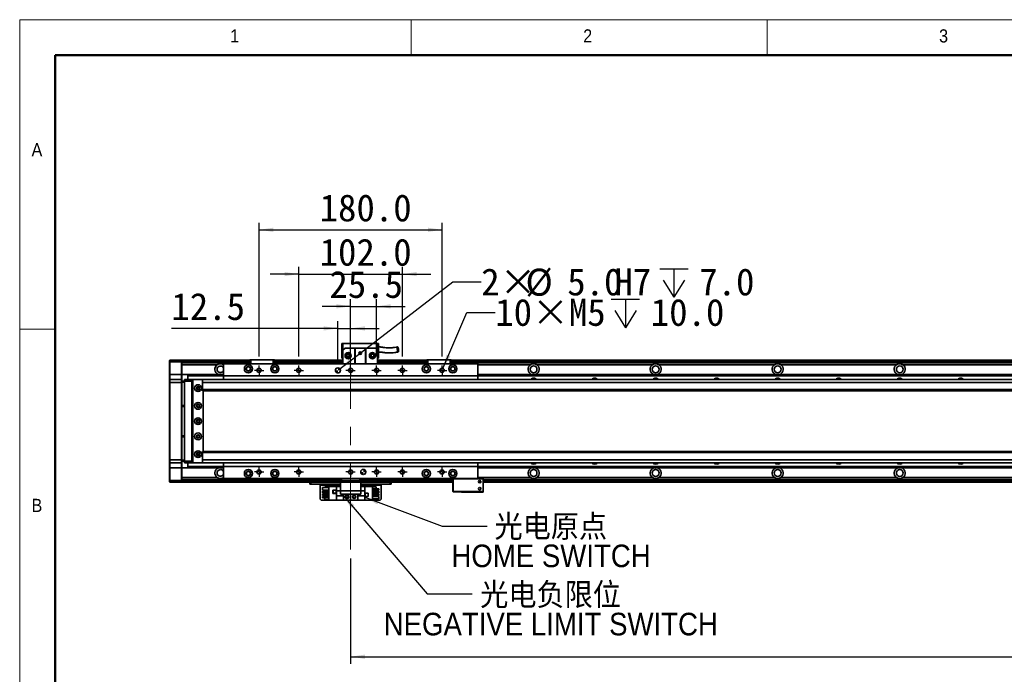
# Model space of a CAD drawing. Header units: millimetres. Extents: x 35 to 2905, y 35 to 2044.
# Tile 3 of 9: x 35 to 1003, y 1400 to 2044. Entities that reach past the tile are written whole.
import ezdxf

# ---------------------------------------------------------------- set-up
doc = ezdxf.new("R2010")
doc.units = ezdxf.units.MM
doc.header["$LTSCALE"] = 7
doc.linetypes.add('CENTERX2', pattern=[20.32, 12.7, -2.54, 2.54, -2.54])
doc.layers.add('黑色实线', color=7, linetype='Continuous')
doc.styles.add('SLDTEXTSTYLE0', font='Gothic.ttf', dxfattribs={"width": 0.913, "bigfont": 'bigfont'})
doc.styles.add('SLDTEXTSTYLE1', font='Gothic.ttf', dxfattribs={"width": 0.913})
doc.styles.add('SLDTEXTSTYLE8', font='txt')
doc.dimstyles.new('SLDDIMSTYLE0', dxfattribs={"dimtxt": 26.6, "dimasz": 14, "dimexe": 0, "dimexo": 0.0625, "dimgap": 6.65, "dimtad": 2, "dimdec": 1, "dimrnd": 1e-09, "dimzin": 4, "dimdsep": 46, "dimtxsty": 'SLDTEXTSTYLE8', "dimsah": 1, "dimcen": 0.09, "dimadec": 0, "dimazin": 1, "dimtfac": 1, "dimtdec": 1, "dimtmove": 0, "dimatfit": 0, "dimfxl": 0, "dimfrac": 2, "dimtolj": 1, "dimtzin": 12, "dimarcsym": 0})
doc.dimstyles.new('SLDDIMSTYLE1', dxfattribs={"dimtxt": 26.6, "dimasz": 14, "dimexe": 0, "dimexo": 0.0625, "dimgap": 6.65, "dimtad": 2, "dimdec": 1, "dimrnd": 1e-09, "dimzin": 12, "dimdsep": 46, "dimtxsty": 'SLDTEXTSTYLE8', "dimsah": 1, "dimcen": 0.09, "dimadec": 0, "dimazin": 3, "dimtfac": 1, "dimtdec": 1, "dimtmove": 0, "dimatfit": 0, "dimfxl": 0, "dimfrac": 2, "dimtolj": 1, "dimtzin": 12, "dimarcsym": 0})
doc.dimstyles.new('SLDDIMSTYLE2', dxfattribs={"dimtxt": 0.18, "dimasz": 14, "dimexe": 0, "dimexo": 0.0625, "dimgap": 0, "dimtad": 0, "dimtih": 1, "dimtoh": 1, "dimdec": 0, "dimrnd": 1e-09, "dimzin": 0, "dimdsep": 46, "dimtxsty": 'Standard', "dimsah": 1, "dimcen": 0.09, "dimadec": 0, "dimazin": 0, "dimtfac": 14, "dimtdec": 0, "dimtofl": 0, "dimtmove": 0, "dimatfit": 3, "dimfxl": 0, "dimfrac": 2, "dimtolj": 1, "dimtzin": 0, "dimarcsym": 0})
doc.dimstyles.new('SLDDIMSTYLE3', dxfattribs={"dimtxt": 26.6, "dimasz": 14, "dimexe": 0, "dimexo": 0.0625, "dimgap": 6.65, "dimtad": 2, "dimdec": 1, "dimrnd": 1e-09, "dimzin": 4, "dimdsep": 46, "dimtxsty": 'SLDTEXTSTYLE8', "dimsah": 1, "dimcen": 0.09, "dimadec": 0, "dimazin": 1, "dimtfac": 1, "dimtdec": 1, "dimtofl": 0, "dimtmove": 0, "dimatfit": 3, "dimfxl": 0, "dimfrac": 2, "dimtolj": 1, "dimtzin": 12, "dimarcsym": 0})
doc.dimstyles.new('SLDDIMSTYLE4', dxfattribs={"dimtxt": 26.6, "dimasz": 14, "dimexe": 0, "dimexo": 0.0625, "dimgap": 6.65, "dimtad": 0, "dimtih": 1, "dimtoh": 1, "dimdec": 1, "dimrnd": 1e-09, "dimzin": 4, "dimdsep": 46, "dimtxsty": 'SLDTEXTSTYLE8', "dimsah": 1, "dimcen": 0, "dimadec": 0, "dimazin": 1, "dimtfac": 1, "dimtdec": 1, "dimtofl": 0, "dimtmove": 0, "dimatfit": 3, "dimfxl": 0, "dimfrac": 2, "dimtolj": 1, "dimtzin": 12, "dimarcsym": 0})
doc.dimstyles.new('SLDDIMSTYLE5', dxfattribs={"dimtxt": 26.6, "dimasz": 14, "dimexe": 0, "dimexo": 0.0625, "dimgap": 6.65, "dimtad": 0, "dimtih": 1, "dimtoh": 1, "dimdec": 1, "dimrnd": 1e-09, "dimzin": 12, "dimdsep": 46, "dimtxsty": 'SLDTEXTSTYLE8', "dimsah": 1, "dimcen": 0, "dimadec": 0, "dimazin": 3, "dimtfac": 1, "dimtdec": 1, "dimtofl": 0, "dimtmove": 0, "dimatfit": 3, "dimfxl": 0, "dimfrac": 2, "dimtolj": 1, "dimtzin": 12, "dimarcsym": 0})

# ---------------------------------------------------------------- blocks, each defined once
blk = doc.blocks.new('_D_14')
at = {"layer": '黑色实线'}
for p, q in [((309.43, 1793.64), (281.43, 1793.64)), ((309.43, 1712.47), (309.43, 1800.64)), ((309.43, 1793.64), (411.43, 1793.64)), ((411.43, 1712.47), (411.43, 1800.64)), ((411.43, 1793.64), (439.43, 1793.64))]:
    blk.add_line(p, q, dxfattribs=at)
for points in [[(309.43, 1793.64), (295.43, 1795.74), (295.43, 1791.54)], [(411.43, 1793.64), (425.43, 1791.54), (425.43, 1795.74)]]:
    blk.add_solid(points, dxfattribs=at)
at = {"layer": '黑色实线', "insert": (329.98, 1828.54), "char_height": 26.6, "attachment_point": 1, "style": 'SLDTEXTSTYLE8'}
blk.add_mtext('102.0', dxfattribs=at)
blk = doc.blocks.new('_D_15')
at = {"layer": '黑色实线'}
for p, q in [((270.43, 1712.47), (270.43, 1844.24)), ((450.43, 1712.47), (450.43, 1844.24)), ((270.43, 1837.24), (450.43, 1837.24))]:
    blk.add_line(p, q, dxfattribs=at)
for points in [[(270.43, 1837.24), (284.43, 1835.14), (284.43, 1839.34)], [(450.43, 1837.24), (436.43, 1839.34), (436.43, 1835.14)]]:
    blk.add_solid(points, dxfattribs=at)
at = {"layer": '黑色实线', "insert": (329.98, 1872.14), "char_height": 26.6, "attachment_point": 1, "style": 'SLDTEXTSTYLE8'}
blk.add_mtext('180.0', dxfattribs=at)
blk = doc.blocks.new('_D_16')
at = {"layer": '黑色实线'}
for p, q in [((360.43, 1712.47), (360.43, 1768.92)), ((385.93, 1712.47), (385.93, 1768.92)), ((360.43, 1761.92), (332.43, 1761.92)), ((360.43, 1761.92), (385.93, 1761.92)), ((385.93, 1761.92), (413.93, 1761.92))]:
    blk.add_line(p, q, dxfattribs=at)
for points in [[(360.43, 1761.92), (346.43, 1764.02), (346.43, 1759.82)], [(385.93, 1761.92), (399.93, 1759.82), (399.93, 1764.02)]]:
    blk.add_solid(points, dxfattribs=at)
at = {"layer": '黑色实线', "insert": (339.59, 1796.82), "char_height": 26.6, "attachment_point": 1, "style": 'SLDTEXTSTYLE8'}
blk.add_mtext('25.5', dxfattribs=at)
blk = doc.blocks.new('_D_17')
at = {"layer": '黑色实线'}
for p, q in [((347.93, 1707.83), (347.93, 1747.19)), ((360.43, 1712.47), (360.43, 1747.19)), ((347.93, 1740.19), (184.18, 1740.19)), ((347.93, 1740.19), (360.43, 1740.19)), ((360.43, 1740.19), (388.43, 1740.19))]:
    blk.add_line(p, q, dxfattribs=at)
for points in [[(347.93, 1740.19), (333.93, 1742.29), (333.93, 1738.09)], [(360.43, 1740.19), (374.43, 1738.09), (374.43, 1742.29)]]:
    blk.add_solid(points, dxfattribs=at)
at = {"layer": '黑色实线', "insert": (184.18, 1775.1), "char_height": 26.6, "attachment_point": 1, "style": 'SLDTEXTSTYLE8'}
blk.add_mtext('12.5', dxfattribs=at)
blk = doc.blocks.new('SW_SYMBOL_HOLE_DEPTH')
at = {"layer": '黑色实线', "color": 0}
for p, q in [((0, 6125), (5600, 6125)), ((2800, 6125), (2800, 525)), ((700, 3885), (2800, 525)), ((4900, 3885), (2800, 525))]:
    blk.add_line(p, q, dxfattribs=at)
blk = doc.blocks.new('_D_18')
at = {"layer": '黑色实线'}
for p, q in [((451.25, 1700.87), (474.7, 1755.92)), ((474.7, 1755.92), (502.7, 1755.92))]:
    blk.add_line(p, q, dxfattribs=at)
blk.add_solid([(451.25, 1700.87), (458.67, 1712.93), (454.81, 1714.58)], dxfattribs=at)
at = {"layer": '黑色实线', "xscale": 0.004985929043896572, "yscale": 0.004985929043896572, "zscale": 0.004985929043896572}
blk.add_blockref('SW_SYMBOL_HOLE_DEPTH', (616.67, 1738.31), dxfattribs=at)
at = {"layer": '黑色实线', "char_height": 26.6, "attachment_point": 1, "style": 'SLDTEXTSTYLE8'}
for s, insert in [('10×M5', (502.7, 1769.32)), ('10.0', (655.61, 1769.32))]:
    blk.add_mtext(s, dxfattribs=dict(at, insert=insert))
blk = doc.blocks.new('_D_19')
at = {"layer": '黑色实线'}
for p, q in [((349.91, 1700.47), (460.87, 1786)), ((460.87, 1786), (488.87, 1786))]:
    blk.add_line(p, q, dxfattribs=at)
blk.add_solid([(349.91, 1700.47), (362.28, 1707.35), (359.71, 1710.68)], dxfattribs=at)
at = {"layer": '黑色实线', "xscale": 0.004985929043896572, "yscale": 0.004985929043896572, "zscale": 0.004985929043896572}
blk.add_blockref('SW_SYMBOL_HOLE_DEPTH', (664.37, 1768.28), dxfattribs=at)
at = {"layer": '黑色实线', "char_height": 26.6, "attachment_point": 1, "style": 'SLDTEXTSTYLE8'}
for s, insert in [('2×', (488.87, 1799.29)), ('%%c', (532.39, 1799.03)), ('5.0', (573.49, 1799.29)), ('H7', (619.82, 1799.29)), ('7.0', (703.31, 1799.29))]:
    blk.add_mtext(s, dxfattribs=dict(at, insert=insert))
blk = doc.blocks.new('_D_20')
at = {"layer": '黑色实线'}
for p, q in [((360.43, 1513.63), (360.43, 1410.14)), ((1920.43, 1517.48), (1920.43, 1410.14)), ((360.43, 1417.14), (1920.43, 1417.14))]:
    blk.add_line(p, q, dxfattribs=at)
for points in [[(360.43, 1417.14), (374.43, 1415.04), (374.43, 1419.24)], [(1920.43, 1417.14), (1906.43, 1419.24), (1906.43, 1415.04)]]:
    blk.add_solid(points, dxfattribs=at)
at = {"layer": '黑色实线', "insert": (1073.75, 1452.04), "char_height": 26.6, "attachment_point": 1, "style": 'SLDTEXTSTYLE8'}
blk.add_mtext('1560.0', dxfattribs=at)
blk = doc.blocks.new('SW_NOTE_7')
at = {"layer": '黑色实线', "color": 0, "char_height": 22.225, "attachment_point": 2}
for s, insert, style in [('光电原点', (62.46, 11.25), 'SLDTEXTSTYLE0'), ('HOME SWITCH', (62.7, -17.98), 'SLDTEXTSTYLE1')]:
    blk.add_mtext(s, dxfattribs=dict(at, insert=insert, style=style))
blk = doc.blocks.new('SW_NOTE_8')
at = {"layer": '黑色实线', "color": 0, "char_height": 22.225, "attachment_point": 2}
for s, insert, style in [('光电负限位', (77.05, 10.7), 'SLDTEXTSTYLE0'), ('NEGATIVE LIMIT SWITCH', (77.26, -18.52), 'SLDTEXTSTYLE1')]:
    blk.add_mtext(s, dxfattribs=dict(at, insert=insert, style=style))
blk = doc.blocks.new('SW_CENTERMARKSYMBOL_12')
at = {"layer": '黑色实线', "color": 0}
for p, q in [((-2.54, 0), (-4.64, 0)), ((0, 0), (-2.54, 0)), ((0, 2.54), (0, 4.64)), ((0, 0), (0, 2.54)), ((0, 0), (0, -2.54)), ((0, 0), (2.54, 0)), ((2.54, 0), (4.64, 0)), ((0, -2.54), (0, -4.64))]:
    blk.add_line(p, q, dxfattribs=at)
blk = doc.blocks.new('SW_CENTERMARKSYMBOL_13')
at = {"layer": '黑色实线', "color": 0}
for p, q in [((-2.54, 0), (-4.64, 0)), ((0, 0), (-2.54, 0)), ((0, 2.54), (0, 4.64)), ((0, 0), (0, 2.54)), ((0, 0), (0, -2.54)), ((0, 0), (2.54, 0)), ((2.54, 0), (4.64, 0)), ((0, -2.54), (0, -4.64))]:
    blk.add_line(p, q, dxfattribs=at)
blk = doc.blocks.new('SW_CENTERMARKSYMBOL_14')
at = {"layer": '黑色实线', "color": 0}
for p, q in [((-2.54, 0), (-4.64, 0)), ((0, 0), (-2.54, 0)), ((0, 2.54), (0, 4.64)), ((0, 0), (0, 2.54)), ((0, 0), (0, -2.54)), ((0, 0), (2.54, 0)), ((2.54, 0), (4.64, 0)), ((0, -2.54), (0, -4.64))]:
    blk.add_line(p, q, dxfattribs=at)
blk = doc.blocks.new('SW_CENTERMARKSYMBOL_15')
at = {"layer": '黑色实线', "color": 0}
for p, q in [((-2.54, 0), (-4.64, 0)), ((0, 0), (-2.54, 0)), ((0, 2.54), (0, 4.64)), ((0, 0), (0, 2.54)), ((0, 0), (0, -2.54)), ((0, 0), (2.54, 0)), ((2.54, 0), (4.64, 0)), ((0, -2.54), (0, -4.64))]:
    blk.add_line(p, q, dxfattribs=at)
blk = doc.blocks.new('SW_CENTERMARKSYMBOL_16')
at = {"layer": '黑色实线', "color": 0}
for p, q in [((-2.54, 0), (-4.64, 0)), ((0, 0), (-2.54, 0)), ((0, 2.54), (0, 4.64)), ((0, 0), (0, 2.54)), ((0, 0), (0, -2.54)), ((0, 0), (2.54, 0)), ((2.54, 0), (4.64, 0)), ((0, -2.54), (0, -4.64))]:
    blk.add_line(p, q, dxfattribs=at)
blk = doc.blocks.new('SW_CENTERMARKSYMBOL_17')
at = {"layer": '黑色实线', "color": 0}
for p, q in [((-2.54, 0), (-4.64, 0)), ((0, 0), (-2.54, 0)), ((0, 2.54), (0, 4.64)), ((0, 0), (0, 2.54)), ((0, 0), (0, -2.54)), ((0, 0), (2.54, 0)), ((2.54, 0), (4.64, 0)), ((0, -2.54), (0, -4.64))]:
    blk.add_line(p, q, dxfattribs=at)
blk = doc.blocks.new('SW_CENTERMARKSYMBOL_18')
at = {"layer": '黑色实线', "color": 0}
for p, q in [((-2.54, 0), (-4.64, 0)), ((0, 0), (-2.54, 0)), ((0, 2.54), (0, 4.64)), ((0, 0), (0, 2.54)), ((0, 0), (0, -2.54)), ((0, 0), (2.54, 0)), ((2.54, 0), (4.64, 0)), ((0, -2.54), (0, -4.64))]:
    blk.add_line(p, q, dxfattribs=at)
blk = doc.blocks.new('SW_CENTERMARKSYMBOL_19')
at = {"layer": '黑色实线', "color": 0}
for p, q in [((-2.54, 0), (-4.64, 0)), ((0, 0), (-2.54, 0)), ((0, 2.54), (0, 4.64)), ((0, 0), (0, 2.54)), ((0, 0), (0, -2.54)), ((0, 0), (2.54, 0)), ((2.54, 0), (4.64, 0)), ((0, -2.54), (0, -4.64))]:
    blk.add_line(p, q, dxfattribs=at)
blk = doc.blocks.new('SW_CENTERMARKSYMBOL_20')
at = {"layer": '黑色实线', "color": 0}
for p, q in [((-2.54, 0), (-4.64, 0)), ((0, 0), (-2.54, 0)), ((0, 2.54), (0, 4.64)), ((0, 0), (0, 2.54)), ((0, 0), (0, -2.54)), ((0, 0), (2.54, 0)), ((2.54, 0), (4.64, 0)), ((0, -2.54), (0, -4.64))]:
    blk.add_line(p, q, dxfattribs=at)
blk = doc.blocks.new('SW_CENTERMARKSYMBOL_21')
at = {"layer": '黑色实线', "color": 0}
for p, q in [((-2.54, 0), (-4.64, 0)), ((0, 0), (-2.54, 0)), ((0, 2.54), (0, 4.64)), ((0, 0), (0, 2.54)), ((0, 0), (0, -2.54)), ((0, 0), (2.54, 0)), ((2.54, 0), (4.64, 0)), ((0, -2.54), (0, -4.64))]:
    blk.add_line(p, q, dxfattribs=at)
blk = doc.blocks.new('SW_CENTERMARKSYMBOL_22')
at = {"layer": '黑色实线', "color": 0}
for p, q in [((-2.54, 0), (-4.64, 0)), ((0, 0), (-2.54, 0)), ((0, 2.54), (0, 4.64)), ((0, 0), (0, 2.54)), ((0, 0), (0, -2.54)), ((0, 0), (2.54, 0)), ((2.54, 0), (4.64, 0)), ((0, -2.54), (0, -4.64))]:
    blk.add_line(p, q, dxfattribs=at)
blk = doc.blocks.new('SW_CENTERMARKSYMBOL_23')
at = {"layer": '黑色实线', "color": 0}
for p, q in [((-2.54, 0), (-4.64, 0)), ((0, 0), (-2.54, 0)), ((0, 2.54), (0, 4.64)), ((0, 0), (0, 2.54)), ((0, 0), (0, -2.54)), ((0, 0), (2.54, 0)), ((2.54, 0), (4.64, 0)), ((0, -2.54), (0, -4.64))]:
    blk.add_line(p, q, dxfattribs=at)
blk = doc.blocks.new('SW_DOWELSYMBOL_2')
at = {"linetype": 'Continuous', "lineweight": 18}
h = blk.add_hatch(color=0, dxfattribs=at)
edge = h.paths.add_edge_path(flags=0)
edge.add_arc((0, 0), 2.5, 180, 270)
edge.add_line((0, -2.5), (0, 0))
edge.add_line((0, 0), (-2.5, 0))
h = blk.add_hatch(color=0, dxfattribs=at)
edge = h.paths.add_edge_path(flags=0)
edge.add_arc((0, 0), 2.5, 0, 90)
edge.add_line((0, 2.5), (0, 0))
edge.add_line((0, 0), (2.5, 0))
at = {"layer": '黑色实线', "color": 0}
blk.add_circle((0, 0), 2.5, dxfattribs=at)
blk = doc.blocks.new('SW_DOWELSYMBOL_3')
at = {"linetype": 'Continuous', "lineweight": 18}
h = blk.add_hatch(color=0, dxfattribs=at)
edge = h.paths.add_edge_path(flags=0)
edge.add_arc((0, 0), 2.5, 180, 270)
edge.add_line((0, -2.5), (0, 0))
edge.add_line((0, 0), (-2.5, 0))
h = blk.add_hatch(color=0, dxfattribs=at)
edge = h.paths.add_edge_path(flags=0)
edge.add_arc((0, 0), 2.5, 0, 90)
edge.add_line((0, 2.5), (0, 0))
edge.add_line((0, 0), (2.5, 0))
at = {"layer": '黑色实线', "color": 0}
blk.add_circle((0, 0), 2.5, dxfattribs=at)

msp = doc.modelspace()

# ---------------------------------------------------------------- linework, layer by layer
at = {"color": 7, "linetype": 'Continuous', "lineweight": 18}
for p, q in [((2905, 2044), (35, 2044)), ((35, 2044), (35, 35)), ((420, 2009), (420, 2044)), ((770, 2044), (770, 2009)), ((70, 2009), (2870, 2009)), ((70, 2009), (70, 70)), ((70, 1739.5), (35, 1739.5))]:
    msp.add_line(p, q, dxfattribs=at)
at = {"color": 7, "linetype": 'Continuous', "lineweight": 50}
for p, q in [((2870, 2009), (70, 2009)), ((70, 2009), (70, 70))]:
    msp.add_line(p, q, dxfattribs=at)
at = {"color": 7, "linetype": 'Continuous', "lineweight": 35}
for p, q in [((351.93, 1725.24), (352.93, 1725.24)), ((351.93, 1725.24), (351.93, 1710.84)), ((352.93, 1718.84), (352.93, 1725.24)), ((352.93, 1725.24), (386.93, 1725.24)), ((386.93, 1725.24), (387.93, 1725.24)), ((386.93, 1725.24), (386.93, 1718.84)), ((387.93, 1710.84), (387.93, 1725.24)), ((354.93, 1720.84), (352.93, 1718.84)), ((352.93, 1718.84), (352.93, 1705.44)), ((354.93, 1720.84), (364.43, 1720.84)), ((364.43, 1705.44), (364.43, 1720.84)), ((364.43, 1720.84), (364.93, 1720.84)), ((364.93, 1720.84), (364.93, 1705.44)), ((374.93, 1720.84), (364.93, 1720.84)), ((374.93, 1705.44), (374.93, 1720.84)), ((374.93, 1720.84), (375.43, 1720.84)), ((375.43, 1720.84), (375.43, 1705.44)), ((375.43, 1720.84), (384.93, 1720.84)), ((386.93, 1718.84), (384.93, 1720.84)), ((386.93, 1718.84), (386.93, 1705.44)), ((182.43, 1708.64), (182.73, 1708.94)), ((182.43, 1707.44), (182.43, 1708.64)), ((182.43, 1707.44), (182.73, 1707.44)), ((182.43, 1694.94), (182.43, 1707.44)), ((182.73, 1708.94), (182.73, 1707.44)), ((182.73, 1708.94), (194.13, 1708.94)), ((194.13, 1707.44), (182.73, 1707.44)), ((182.73, 1707.44), (182.73, 1694.94)), ((194.13, 1707.44), (194.13, 1708.94)), ((194.13, 1708.94), (194.43, 1708.64)), ((194.13, 1707.44), (194.43, 1707.44)), ((194.13, 1694.94), (194.13, 1707.44)), ((261.43, 1708.94), (194.43, 1708.94)), ((194.43, 1708.94), (194.43, 1708.64)), ((194.43, 1708.64), (194.43, 1707.44)), ((261.43, 1708.44), (194.43, 1708.44)), ((194.43, 1707.44), (194.43, 1694.94)), ((261.43, 1706.44), (194.43, 1706.44)), ((229.26, 1704.44), (194.43, 1704.44)), ((485.43, 1705.44), (235.43, 1705.44)), ((235.43, 1705.44), (235.43, 1693.44)), ((261.43, 1709.14), (261.73, 1709.44)), ((262.43, 1709.14), (261.43, 1709.14)), ((261.43, 1705.44), (261.43, 1709.14)), ((261.73, 1709.44), (262.55, 1709.44)), ((262.43, 1709.14), (262.55, 1709.44)), ((284.43, 1709.14), (262.43, 1709.14)), ((262.43, 1709.14), (262.43, 1705.44)), ((262.55, 1709.44), (284.3, 1709.44)), ((284.3, 1709.44), (285.13, 1709.44)), ((284.43, 1709.14), (284.3, 1709.44)), ((285.43, 1709.14), (284.43, 1709.14)), ((284.43, 1705.44), (284.43, 1709.14)), ((285.13, 1709.44), (285.43, 1709.14)), ((285.43, 1709.14), (285.43, 1705.44)), ((352.93, 1708.94), (285.43, 1708.94)), ((285.43, 1708.74), (352.93, 1708.74)), ((285.43, 1708.54), (352.93, 1708.54)), ((352.93, 1708.44), (285.43, 1708.44)), ((352.93, 1706.44), (285.43, 1706.44)), ((351.93, 1710.84), (352.93, 1710.84)), ((386.93, 1710.84), (387.93, 1710.84)), ((435.43, 1708.94), (386.93, 1708.94)), ((386.93, 1708.74), (435.43, 1708.74)), ((386.93, 1708.54), (435.43, 1708.54)), ((435.43, 1708.44), (386.93, 1708.44)), ((435.43, 1706.44), (386.93, 1706.44)), ((435.43, 1709.14), (435.73, 1709.44)), ((436.43, 1709.14), (435.43, 1709.14)), ((435.43, 1705.44), (435.43, 1709.14)), ((435.73, 1709.44), (436.55, 1709.44)), ((436.43, 1709.14), (436.55, 1709.44)), ((436.43, 1709.14), (436.43, 1705.44)), ((458.43, 1709.14), (436.43, 1709.14)), ((436.55, 1709.44), (458.3, 1709.44)), ((458.43, 1709.14), (458.3, 1709.44)), ((458.3, 1709.44), (459.13, 1709.44)), ((458.43, 1705.44), (458.43, 1709.14)), ((459.43, 1709.14), (458.43, 1709.14)), ((459.13, 1709.44), (459.43, 1709.14)), ((459.43, 1709.14), (459.43, 1705.44)), ((1821.43, 1708.94), (459.43, 1708.94)), ((459.43, 1708.74), (1821.43, 1708.74)), ((459.43, 1708.54), (1821.43, 1708.54)), ((1821.43, 1708.44), (459.43, 1708.44)), ((1821.43, 1706.44), (459.43, 1706.44)), ((485.43, 1705.44), (485.43, 1693.44)), ((657.26, 1704.44), (543.6, 1704.44)), ((777.26, 1704.44), (663.6, 1704.44)), ((897.26, 1704.44), (783.6, 1704.44)), ((1017.26, 1704.44), (903.6, 1704.44)), ((182.43, 1694.94), (182.73, 1694.94)), ((182.43, 1689.64), (182.43, 1694.94)), ((182.73, 1694.94), (182.73, 1689.94)), ((194.13, 1694.94), (182.73, 1694.94)), ((194.13, 1689.94), (194.13, 1694.94)), ((194.13, 1694.94), (194.43, 1694.94)), ((194.43, 1694.94), (194.43, 1689.64)), ((200.43, 1694.94), (194.43, 1694.94)), ((200.43, 1694.94), (235.43, 1694.94)), ((200.43, 1694.94), (200.43, 1694.64)), ((200.43, 1694.64), (235.43, 1694.64)), ((200.43, 1694.64), (200.43, 1693.74)), ((234.71, 1694.94), (235.43, 1695.33)), ((485.43, 1694.94), (1795.43, 1694.94)), ((485.43, 1694.64), (1795.43, 1694.64)), ((182.73, 1689.94), (182.43, 1689.64)), ((182.43, 1686.94), (182.43, 1689.64)), ((182.43, 1610.94), (182.43, 1686.94)), ((182.73, 1686.94), (182.43, 1686.94)), ((182.73, 1689.94), (182.73, 1686.94)), ((182.73, 1689.94), (194.13, 1689.94)), ((182.73, 1686.94), (182.73, 1610.94)), ((194.13, 1686.94), (182.73, 1686.94)), ((194.13, 1686.94), (194.13, 1689.94)), ((194.13, 1689.94), (194.43, 1689.64)), ((194.13, 1686.94), (194.43, 1686.94)), ((194.13, 1610.94), (194.13, 1686.94)), ((194.43, 1689.64), (194.43, 1686.94)), ((194.43, 1688.44), (196.93, 1688.44)), ((196.93, 1687.44), (194.43, 1687.44)), ((194.43, 1686.94), (194.43, 1610.94)), ((196.93, 1689.64), (197.23, 1689.94)), ((196.93, 1688.44), (196.93, 1689.64)), ((196.93, 1609.44), (196.93, 1688.44)), ((196.93, 1688.44), (197.23, 1688.44)), ((197.23, 1689.94), (197.23, 1688.44)), ((197.23, 1689.94), (204.43, 1689.94)), ((197.23, 1688.44), (197.23, 1609.44)), ((204.43, 1688.44), (197.23, 1688.44)), ((200.43, 1693.74), (200.43, 1693.45)), ((200.43, 1693.74), (235.43, 1693.74)), ((200.43, 1693.45), (235.43, 1693.45)), ((200.43, 1693.45), (200.43, 1689.94)), ((204.43, 1689.94), (204.43, 1688.44)), ((204.43, 1689.94), (205.93, 1689.94)), ((205.63, 1689.64), (204.43, 1689.64)), ((204.43, 1688.44), (204.43, 1609.44)), ((204.93, 1687.94), (204.93, 1609.94)), ((205.43, 1687.94), (204.93, 1687.94)), ((205.93, 1689.94), (205.43, 1689.44)), ((205.43, 1689.44), (205.43, 1608.44)), ((214.93, 1689.94), (205.93, 1689.94)), ((215.43, 1689.44), (214.93, 1689.94)), ((2065.93, 1689.94), (214.93, 1689.94)), ((214.93, 1689.3), (214.93, 1686.94)), ((2065.93, 1686.94), (214.93, 1686.94)), ((214.93, 1686.94), (214.93, 1679.94)), ((215.43, 1689.3), (215.43, 1689.44)), ((485.43, 1693.44), (235.43, 1693.44)), ((235.43, 1693.44), (235.43, 1689.94)), ((485.43, 1693.74), (1795.43, 1693.74)), ((485.43, 1693.45), (1795.43, 1693.45)), ((485.43, 1693.44), (485.43, 1689.94)), ((211.57, 1681.94), (209.28, 1681.94)), ((2065.93, 1679.94), (214.93, 1679.94)), ((214.93, 1679.94), (214.93, 1678.94)), ((214.93, 1678.94), (2065.93, 1678.94)), ((215.43, 1618.94), (215.43, 1678.94)), ((194.43, 1664.44), (196.93, 1664.44)), ((196.93, 1663.44), (194.43, 1663.44)), ((194.43, 1634.44), (196.93, 1634.44)), ((196.93, 1633.44), (194.43, 1633.44)), ((2065.93, 1618.94), (214.93, 1618.94)), ((214.93, 1618.94), (214.93, 1617.94)), ((2065.93, 1617.94), (214.93, 1617.94)), ((214.93, 1617.94), (214.93, 1610.94)), ((182.73, 1610.94), (182.43, 1610.94)), ((182.43, 1608.24), (182.43, 1610.94)), ((182.73, 1607.94), (182.43, 1608.24)), ((182.43, 1602.94), (182.43, 1608.24)), ((182.73, 1610.94), (194.13, 1610.94)), ((182.73, 1610.94), (182.73, 1607.94)), ((194.13, 1607.94), (182.73, 1607.94)), ((182.73, 1607.94), (182.73, 1602.94)), ((194.13, 1610.94), (194.43, 1610.94)), ((194.13, 1607.94), (194.13, 1610.94)), ((194.13, 1607.94), (194.43, 1608.24)), ((194.13, 1602.94), (194.13, 1607.94)), ((194.43, 1610.94), (194.43, 1608.24)), ((194.43, 1610.44), (196.93, 1610.44)), ((196.93, 1609.44), (194.43, 1609.44)), ((194.43, 1608.24), (194.43, 1602.94)), ((196.93, 1609.44), (197.23, 1609.44)), ((196.93, 1608.24), (196.93, 1609.44)), ((196.93, 1608.24), (197.23, 1607.94)), ((197.23, 1609.44), (204.43, 1609.44)), ((197.23, 1609.44), (197.23, 1607.94)), ((204.43, 1607.94), (197.23, 1607.94)), ((200.43, 1607.94), (200.43, 1604.43)), ((204.43, 1609.44), (204.43, 1607.94)), ((204.43, 1608.24), (205.63, 1608.24)), ((205.93, 1607.94), (204.43, 1607.94)), ((204.93, 1609.94), (205.43, 1609.94)), ((205.43, 1608.44), (205.93, 1607.94)), ((205.93, 1607.94), (214.93, 1607.94)), ((209.28, 1615.94), (211.57, 1615.94)), ((2065.93, 1610.94), (214.93, 1610.94)), ((214.93, 1610.94), (214.93, 1608.58)), ((214.93, 1607.94), (215.43, 1608.44)), ((2065.93, 1607.94), (214.93, 1607.94)), ((215.43, 1608.44), (215.43, 1608.58)), ((235.43, 1607.94), (235.43, 1604.44)), ((485.43, 1607.94), (485.43, 1604.44)), ((182.73, 1602.94), (182.43, 1602.94)), ((182.43, 1590.44), (182.43, 1602.94)), ((194.13, 1602.94), (182.73, 1602.94)), ((182.73, 1602.94), (182.73, 1590.44)), ((194.43, 1602.94), (194.13, 1602.94)), ((194.13, 1590.44), (194.13, 1602.94)), ((200.43, 1602.95), (194.43, 1602.95)), ((194.43, 1602.94), (194.43, 1590.44)), ((200.43, 1604.43), (235.43, 1604.43)), ((200.43, 1604.43), (200.43, 1604.14)), ((200.43, 1604.14), (235.43, 1604.14)), ((200.43, 1604.14), (200.43, 1603.24)), ((200.43, 1603.24), (235.43, 1603.24)), ((200.43, 1603.24), (200.43, 1602.95)), ((200.43, 1602.95), (235.43, 1602.95)), ((234.71, 1602.95), (235.43, 1602.55)), ((485.43, 1604.44), (235.43, 1604.44)), ((235.43, 1604.44), (235.43, 1592.44)), ((485.43, 1604.44), (485.43, 1592.44)), ((485.43, 1604.43), (1795.43, 1604.43)), ((485.43, 1604.14), (1795.43, 1604.14)), ((485.43, 1603.24), (1795.43, 1603.24)), ((485.43, 1602.95), (1795.43, 1602.95)), ((182.73, 1590.44), (182.43, 1590.44)), ((182.43, 1589.24), (182.43, 1590.44)), ((182.73, 1588.94), (182.43, 1589.24)), ((182.73, 1590.44), (194.13, 1590.44)), ((182.73, 1590.44), (182.73, 1588.94)), ((194.13, 1588.94), (182.73, 1588.94)), ((194.43, 1590.44), (194.13, 1590.44)), ((194.13, 1588.94), (194.13, 1590.44)), ((194.43, 1589.24), (194.13, 1588.94)), ((229.26, 1593.45), (194.43, 1593.45)), ((350.43, 1591.45), (194.43, 1591.45)), ((194.43, 1590.44), (194.43, 1589.24)), ((194.43, 1589.24), (194.43, 1588.94)), ((350.43, 1588.94), (194.43, 1588.94)), ((485.43, 1592.44), (235.43, 1592.44)), ((320.43, 1586.94), (320.43, 1588.94)), ((321.43, 1588.94), (321.43, 1586.94)), ((350.43, 1590.44), (350.43, 1592.44)), ((351.43, 1590.44), (350.43, 1590.44)), ((350.43, 1588.94), (350.43, 1590.44)), ((370.43, 1588.94), (350.43, 1588.94)), ((350.43, 1588.94), (350.43, 1580.44)), ((351.43, 1592.44), (351.43, 1590.44)), ((369.43, 1590.44), (351.43, 1590.44)), ((369.43, 1590.44), (369.43, 1592.44)), ((370.43, 1590.44), (369.43, 1590.44)), ((370.43, 1592.44), (370.43, 1590.44)), ((460.93, 1591.45), (370.43, 1591.45)), ((370.43, 1590.44), (370.43, 1588.94)), ((370.43, 1588.94), (370.43, 1580.44)), ((460.93, 1588.94), (370.43, 1588.94)), ((399.43, 1586.94), (399.43, 1588.94)), ((400.43, 1588.94), (400.43, 1586.94)), ((461.23, 1592.44), (460.93, 1592.14)), ((460.93, 1579.74), (460.93, 1592.14)), ((461.23, 1592.14), (460.93, 1592.14)), ((461.23, 1592.14), (461.35, 1592.44)), ((461.23, 1592.14), (461.23, 1579.74)), ((490.63, 1592.14), (461.23, 1592.14)), ((485.43, 1592.74), (490.93, 1592.74)), ((485.43, 1592.44), (490.5, 1592.44)), ((488.57, 1588.94), (486.28, 1588.94)), ((490.63, 1592.14), (490.5, 1592.44)), ((490.5, 1592.44), (490.63, 1592.44)), ((490.93, 1592.14), (490.63, 1592.44)), ((490.63, 1579.74), (490.63, 1592.14)), ((490.93, 1592.14), (490.63, 1592.14)), ((490.93, 1592.14), (490.93, 1592.74)), ((490.93, 1592.14), (490.93, 1579.74)), ((1791.93, 1591.45), (490.93, 1591.45)), ((1791.93, 1588.94), (490.93, 1588.94)), ((657.26, 1593.45), (543.6, 1593.45)), ((777.26, 1593.45), (663.6, 1593.45)), ((897.26, 1593.45), (783.6, 1593.45)), ((1017.26, 1593.45), (903.6, 1593.45)), ((321.43, 1586.94), (320.43, 1586.94)), ((350.43, 1586.94), (321.43, 1586.94)), ((330.43, 1586.94), (330.43, 1585.94)), ((330.43, 1572.14), (330.43, 1585.94)), ((332.73, 1583.5), (338.93, 1583.5)), ((332.73, 1581), (332.73, 1583.5)), ((332.73, 1581), (338.93, 1581)), ((332.73, 1578.46), (332.73, 1579.96)), ((332.73, 1579.96), (338.93, 1579.96)), ((332.73, 1578.46), (338.93, 1578.46)), ((335.13, 1584.44), (338.93, 1584.44)), ((335.13, 1583.5), (335.13, 1584.44)), ((335.13, 1579.96), (335.13, 1581)), ((335.13, 1577.42), (335.13, 1578.46)), ((338.93, 1571.14), (338.93, 1584.74)), ((338.93, 1584.74), (346.48, 1584.74)), ((346.23, 1581.04), (343.03, 1581.04)), ((343.03, 1581.04), (343.03, 1577.84)), ((346.13, 1580.94), (343.13, 1580.94)), ((343.13, 1580.94), (343.13, 1577.94)), ((346.13, 1577.94), (346.13, 1580.94)), ((346.23, 1577.84), (346.23, 1581.04)), ((350.43, 1584.74), (346.48, 1584.74)), ((346.48, 1584.74), (346.48, 1580.44)), ((350.43, 1580.44), (346.48, 1580.44)), ((346.48, 1575.44), (346.48, 1580.44)), ((350.43, 1580.44), (370.43, 1580.44)), ((350.43, 1576.94), (350.43, 1580.44)), ((399.43, 1586.94), (370.43, 1586.94)), ((374.38, 1584.74), (370.43, 1584.74)), ((374.38, 1580.44), (370.43, 1580.44)), ((370.43, 1580.44), (370.43, 1576.94)), ((374.38, 1580.44), (374.38, 1584.74)), ((381.93, 1584.74), (374.38, 1584.74)), ((374.38, 1580.44), (374.38, 1575.44)), ((381.93, 1584.74), (381.93, 1571.14)), ((385.73, 1584.44), (381.93, 1584.44)), ((388.13, 1582.5), (381.93, 1582.5)), ((388.13, 1581), (381.93, 1581)), ((388.13, 1579.96), (381.93, 1579.96)), ((388.13, 1578.46), (381.93, 1578.46)), ((385.73, 1584.44), (385.73, 1582.5)), ((385.73, 1581), (385.73, 1579.96)), ((385.73, 1578.46), (385.73, 1577.42)), ((388.13, 1582.5), (388.13, 1581)), ((388.13, 1579.96), (388.13, 1578.46)), ((390.43, 1585.94), (390.43, 1586.94)), ((390.43, 1585.94), (390.43, 1572.14)), ((400.43, 1586.94), (399.43, 1586.94)), ((460.93, 1579.74), (461.23, 1579.74)), ((461.23, 1579.44), (460.93, 1579.74)), ((461.23, 1579.74), (490.63, 1579.74)), ((461.23, 1579.74), (461.35, 1579.44)), ((461.35, 1579.44), (461.23, 1579.44)), ((490.5, 1579.44), (461.35, 1579.44)), ((469.43, 1579.14), (469.43, 1579.44)), ((469.43, 1579.14), (490.93, 1579.14)), ((490.63, 1579.74), (490.5, 1579.44)), ((490.63, 1579.44), (490.5, 1579.44)), ((490.63, 1579.74), (490.93, 1579.74)), ((490.93, 1579.74), (490.63, 1579.44)), ((490.93, 1579.14), (490.93, 1579.74)), ((330.43, 1572.14), (331.43, 1571.14)), ((338.93, 1571.14), (331.43, 1571.14)), ((332.73, 1577.42), (338.93, 1577.42)), ((332.73, 1575.92), (332.73, 1577.42)), ((332.73, 1575.92), (338.93, 1575.92)), ((332.73, 1573.38), (332.73, 1574.88)), ((332.73, 1574.88), (338.93, 1574.88)), ((332.73, 1573.38), (338.93, 1573.38)), ((335.13, 1574.88), (335.13, 1575.92)), ((335.13, 1571.44), (335.13, 1573.38)), ((335.13, 1571.44), (338.93, 1571.44)), ((338.93, 1571.14), (346.48, 1571.14)), ((343.03, 1577.84), (346.23, 1577.84)), ((343.13, 1577.94), (346.13, 1577.94)), ((346.48, 1575.44), (353.43, 1575.44)), ((346.48, 1575.44), (346.48, 1571.14)), ((346.48, 1571.14), (353.43, 1571.14)), ((370.43, 1576.94), (350.43, 1576.94)), ((353.43, 1576.94), (353.43, 1575.44)), ((353.43, 1571.14), (353.43, 1575.44)), ((360.43, 1571.14), (353.43, 1571.14)), ((360.43, 1571.14), (360.43, 1576.94)), ((360.43, 1571.14), (367.43, 1571.14)), ((367.43, 1575.44), (367.43, 1576.94)), ((367.43, 1575.44), (374.38, 1575.44)), ((367.43, 1575.44), (367.43, 1571.14)), ((367.43, 1571.14), (374.38, 1571.14)), ((374.38, 1571.14), (374.38, 1575.44)), ((381.93, 1571.14), (374.38, 1571.14)), ((377.83, 1578.04), (374.63, 1578.04)), ((374.63, 1578.04), (374.63, 1574.84)), ((374.63, 1574.84), (377.83, 1574.84)), ((377.73, 1577.94), (374.73, 1577.94)), ((374.73, 1577.94), (374.73, 1574.94)), ((374.73, 1574.94), (377.73, 1574.94)), ((377.73, 1574.94), (377.73, 1577.94)), ((377.83, 1574.84), (377.83, 1578.04)), ((388.13, 1577.42), (381.93, 1577.42)), ((388.13, 1575.92), (381.93, 1575.92)), ((388.13, 1574.88), (381.93, 1574.88)), ((388.13, 1572.38), (381.93, 1572.38)), ((385.73, 1571.44), (381.93, 1571.44)), ((389.43, 1571.14), (381.93, 1571.14)), ((385.73, 1575.92), (385.73, 1574.88)), ((385.73, 1572.38), (385.73, 1571.44)), ((388.13, 1577.42), (388.13, 1575.92)), ((388.13, 1574.88), (388.13, 1572.38)), ((389.43, 1571.14), (390.43, 1572.14))]:
    msp.add_line(p, q, dxfattribs=at)
at = {"color": 8, "linetype": 'Continuous', "lineweight": 35}
for p, q in [((261.43, 1707.94), (194.43, 1707.94)), ((352.93, 1707.94), (285.43, 1707.94)), ((435.43, 1707.94), (386.93, 1707.94)), ((1821.43, 1707.94), (459.43, 1707.94)), ((537.26, 1704.44), (485.43, 1704.44)), ((350.43, 1589.94), (194.43, 1589.94)), ((460.93, 1589.94), (370.43, 1589.94)), ((537.26, 1593.45), (485.43, 1593.45)), ((488.57, 1589.94), (486.28, 1589.94)), ((1791.93, 1589.94), (490.93, 1589.94)), ((330.43, 1585.94), (350.43, 1585.94)), ((370.43, 1585.94), (390.43, 1585.94))]:
    msp.add_line(p, q, dxfattribs=at)
at = {"color": 7, "linetype": 'Continuous', "lineweight": 35, "flags": 128}
msp.add_lwpolyline([(237.07, 1705.36), (237.07, 1705.68), (236.98, 1706.04), (236.77, 1706.28), (236.45, 1706.39), (236.03, 1706.43), (235.52, 1706.43), (234.97, 1706.43), (234.48, 1706.4), (234.1, 1706.29), (233.89, 1706.08), (233.8, 1705.77), (233.78, 1705.35), (233.78, 1705.27), (233.78, 1705.27)], dxfattribs=at)
at = {"color": 7, "linetype": 'Continuous', "lineweight": 35}
for centre, radius in [((357.93, 1713.34), 3), ((357.93, 1713.34), 1.7), ((357.93, 1713.34), 1.6), ((369.93, 1715.84), 1.25), ((381.93, 1713.34), 3), ((381.93, 1713.34), 1.7), ((381.93, 1713.34), 1.6), ((259.93, 1700.45), 4), ((285.93, 1700.45), 4), ((434.93, 1700.45), 4), ((460.93, 1700.45), 4), ((259.93, 1700.45), 2.25), ((259.93, 1700.45), 2), ((270.43, 1698.94), 2.1), ((285.93, 1700.45), 2.25), ((285.93, 1700.45), 2), ((309.43, 1698.94), 2.1), ((347.93, 1698.94), 2.5), ((360.43, 1698.94), 2.1), ((385.93, 1698.94), 2.1), ((411.43, 1698.94), 2.1), ((434.93, 1700.45), 2.25), ((434.93, 1700.45), 2), ((450.43, 1698.94), 2.1), ((460.93, 1700.45), 2.25), ((460.93, 1700.45), 2), ((540.43, 1699.94), 3.3), ((660.43, 1699.94), 3.3), ((780.43, 1699.94), 3.3), ((900.43, 1699.94), 3.3), ((210.43, 1681.44), 3.36), ((210.43, 1681.44), 1.7), ((210.43, 1681.44), 1.6), ((210.43, 1681.44), 1.25), ((210.43, 1663.94), 3.36), ((210.43, 1663.94), 1.7), ((210.43, 1663.94), 1.6), ((210.43, 1663.94), 1.25), ((210.43, 1648.94), 3.36), ((210.43, 1648.94), 1.7), ((210.43, 1648.94), 1.6), ((210.43, 1648.94), 1.25), ((210.43, 1633.94), 3.36), ((210.43, 1633.94), 1.7), ((210.43, 1633.94), 1.6), ((210.43, 1633.94), 1.25), ((210.43, 1616.44), 3.36), ((210.43, 1616.44), 1.7), ((210.43, 1616.44), 1.6), ((210.43, 1616.44), 1.25), ((259.93, 1597.44), 4), ((259.93, 1597.44), 2.25), ((259.93, 1597.44), 2), ((270.43, 1598.94), 2.1), ((285.93, 1597.44), 4), ((285.93, 1597.44), 2.25), ((285.93, 1597.44), 2), ((309.43, 1598.94), 2.1), ((360.43, 1598.94), 2.1), ((372.93, 1598.94), 2.5), ((385.93, 1598.94), 2.1), ((411.43, 1598.94), 2.1), ((434.93, 1597.44), 4), ((434.93, 1597.44), 2.25), ((434.93, 1597.44), 2), ((450.43, 1598.94), 2.1), ((460.93, 1597.44), 4), ((460.93, 1597.44), 2.25), ((460.93, 1597.44), 2), ((540.43, 1597.94), 3.3), ((660.43, 1597.94), 3.3), ((780.43, 1597.94), 3.3), ((900.43, 1597.94), 3.3), ((487.43, 1589.44), 1.25), ((487.43, 1582.44), 1.25), ((356.93, 1574.44), 1.75), ((356.93, 1574.44), 1.25), ((363.93, 1574.44), 1.75), ((363.93, 1574.44), 1.25)]:
    msp.add_circle(centre, radius, dxfattribs=at)
for centre, radius, start, end in [((232.43, 1699.94), 5.5, 125.18979, 245.50882), ((540.43, 1699.94), 5.5, 125.18979, 245.50882), ((540.43, 1699.94), 5.5, 294.49118, 54.81021), ((660.43, 1699.94), 5.5, 125.18979, 245.50882), ((660.43, 1699.94), 5.5, 294.49118, 54.81021), ((780.43, 1699.94), 5.5, 125.18979, 245.50882), ((780.43, 1699.94), 5.5, 294.49118, 54.81021), ((900.43, 1699.94), 5.5, 125.18979, 245.50882), ((900.43, 1699.94), 5.5, 294.49118, 54.81021), ((232.43, 1699.94), 3.3, 24.61998, 335.38002), ((540.43, 1687.44), 3.75, 41.91572, 138.08428), ((600.43, 1687.44), 3.75, 41.91572, 138.08428), ((660.43, 1687.44), 3.75, 41.91572, 138.08428), ((720.43, 1687.44), 3.75, 41.91572, 138.08428), ((780.43, 1687.44), 3.75, 41.91572, 138.08428), ((840.43, 1687.44), 3.75, 41.91572, 138.08428), ((900.43, 1687.44), 3.75, 41.91572, 138.08428), ((960.43, 1687.44), 3.75, 41.91572, 138.08428), ((540.43, 1610.45), 3.75, 221.91572, 318.08428), ((600.43, 1610.45), 3.75, 221.91572, 318.08428), ((660.43, 1610.45), 3.75, 221.91572, 318.08428), ((720.43, 1610.45), 3.75, 221.91572, 318.08428), ((780.43, 1610.45), 3.75, 221.91572, 318.08428), ((840.43, 1610.45), 3.75, 221.91572, 318.08428), ((900.43, 1610.45), 3.75, 221.91572, 318.08428), ((960.43, 1610.45), 3.75, 221.91572, 318.08428), ((232.43, 1597.94), 5.5, 114.49118, 234.81021), ((232.43, 1597.94), 3.3, 24.61998, 335.38002), ((540.43, 1597.94), 5.5, 114.49118, 234.81021), ((540.43, 1597.94), 5.5, 305.18979, 65.50882), ((660.43, 1597.94), 5.5, 114.49118, 234.81021), ((660.43, 1597.94), 5.5, 305.18979, 65.50882), ((780.43, 1597.94), 5.5, 114.49118, 234.81021), ((780.43, 1597.94), 5.5, 305.18979, 65.50882), ((900.43, 1597.94), 5.5, 114.49118, 234.81021), ((900.43, 1597.94), 5.5, 305.18979, 65.50882)]:
    msp.add_arc(centre, radius, start, end, dxfattribs=at)
for points, knots in [([(357.72, 1712.21), (357.59, 1712.23), (357.33, 1712.28), (356.99, 1712.5), (356.73, 1712.82), (356.58, 1713.22), (356.57, 1713.66), (356.7, 1714.1), (356.96, 1714.47), (357.21, 1714.64), (357.32, 1714.71)], [0, 0, 0, 0, 0.115352, 0.231254, 0.351777, 0.477009, 0.606522, 0.740244, 0.878359, 1, 1, 1, 1]), ([(357.93, 1712.19), (357.93, 1712.19), (358.05, 1712.19), (358.29, 1712.23), (358.61, 1712.39), (358.86, 1712.64), (359.03, 1712.95), (359.1, 1713.3), (359.05, 1713.65), (358.91, 1713.97), (358.68, 1714.24), (358.37, 1714.42), (358.03, 1714.5), (357.68, 1714.48), (357.35, 1714.35), (357.07, 1714.13), (356.87, 1713.84), (356.77, 1713.5), (356.78, 1713.15), (356.89, 1712.81), (357.09, 1712.52), (357.38, 1712.31), (357.6, 1712.24), (357.72, 1712.21)], [0, 0, 0, 0, 0.001719, 0.051636, 0.101551, 0.151461, 0.201377, 0.251293, 0.301209, 0.35112, 0.401031, 0.45095, 0.500863, 0.550775, 0.600687, 0.650601, 0.700518, 0.750434, 0.800345, 0.850259, 0.900174, 0.95009, 1, 1, 1, 1]), ([(358.54, 1714.71), (358.67, 1714.62), (358.94, 1714.44), (359.2, 1714.01), (359.3, 1713.54), (359.24, 1713.07), (359.03, 1712.67), (358.7, 1712.37), (358.39, 1712.24), (358.19, 1712.22), (358.14, 1712.21)], [0, 0, 0, 0, 0.1407984, 0.2880647, 0.4304368, 0.5679421, 0.7005942, 0.8284722, 0.9515826, 1, 1, 1, 1]), ([(381.8, 1712.21), (381.74, 1712.21), (381.55, 1712.22), (381.22, 1712.33), (380.88, 1712.6), (380.65, 1712.99), (380.55, 1713.45), (380.63, 1713.93), (380.87, 1714.37), (381.14, 1714.61), (381.3, 1714.7), (381.32, 1714.71)], [0, 0, 0, 0, 0.048839, 0.168025, 0.291924, 0.420546, 0.553963, 0.692171, 0.834936, 0.981918, 1, 1, 1, 1]), ([(382.14, 1712.21), (382.28, 1712.24), (382.56, 1712.28), (382.91, 1712.54), (383.16, 1712.88), (383.29, 1713.29), (383.28, 1713.72), (383.14, 1714.12), (382.89, 1714.48), (382.65, 1714.63), (382.54, 1714.71)], [0, 0, 0, 0, 0.124807, 0.249842, 0.37486, 0.499856, 0.624842, 0.74983, 0.874829, 1, 1, 1, 1]), ([(406.67, 1721.99), (405.63, 1721.83), (403.81, 1721.54), (401.43, 1721.17), (399.62, 1721.02), (398.03, 1720.99), (396.26, 1721.07), (394.41, 1721.3), (392.51, 1721.58), (390.99, 1721.8), (389.57, 1721.94), (388.63, 1721.99), (388.07, 1721.97), (387.93, 1721.96)], [0, 0, 0, 0, 0.172822, 0.301209, 0.394507, 0.462198, 0.550303, 0.67044, 0.754268, 0.853136, 0.912497, 0.977887, 1, 1, 1, 1]), ([(387.93, 1716.95), (388.3, 1716.97), (389.18, 1717.01), (390.56, 1716.83), (391.97, 1716.63), (393.25, 1716.44), (394.35, 1716.29), (395.3, 1716.18), (396.55, 1716.08), (398.38, 1716), (400.98, 1716.1), (403.97, 1716.51), (406.11, 1716.86), (407.24, 1717.05)], [0, 0, 0, 0, 0.0561689, 0.1350523, 0.2093711, 0.2758292, 0.332638, 0.3788405, 0.4216809, 0.5224859, 0.6560404, 0.8185898, 1, 1, 1, 1]), ([(406.29, 1720.83), (406.31, 1721.08), (406.37, 1721.58), (406.55, 1721.98), (406.77, 1722.02), (407, 1721.74), (407.22, 1721.23), (407.4, 1720.54), (407.54, 1719.73), (407.62, 1718.89), (407.62, 1718.11), (407.55, 1717.49), (407.41, 1717.1), (407.21, 1717.02), (407.01, 1717.12), (406.82, 1717.46), (406.65, 1718), (406.5, 1718.73), (406.39, 1719.48), (406.31, 1720.02), (406.29, 1720.28), (406.27, 1720.36), (406.27, 1720.39), (406.27, 1720.46), (406.28, 1720.62), (406.28, 1720.75), (406.29, 1720.83)], [0, 0, 0, 0, 0.0648171, 0.1297788, 0.1897321, 0.2426179, 0.294413, 0.3462427, 0.398724, 0.4521995, 0.5066008, 0.561452, 0.6160515, 0.6697721, 0.7270686, 0.7653772, 0.8036909, 0.8589087, 0.9142287, 0.9495542, 0.9640009, 0.9648506, 0.9657587, 0.96871, 0.980528, 1, 1, 1, 1]), ([(233.78, 1705.27), (233.36, 1705.35), (232.37, 1705.53), (230.76, 1705.3), (229.76, 1704.72), (229.26, 1704.44)], [0, 0, 0, 0, 0.268612, 0.636606, 1, 1, 1, 1]), ([(235.43, 1704.54), (235.36, 1704.59), (235.12, 1704.75), (234.68, 1704.97), (234.21, 1705.15), (233.89, 1705.24), (233.79, 1705.27), (233.78, 1705.27), (233.78, 1705.27)], [0, 0, 0, 0, 0.09632, 0.327903, 0.5604, 0.770986, 0.973925, 1, 1, 1, 1]), ([(381.72, 1712.21), (381.58, 1712.25), (381.34, 1712.32), (381.07, 1712.56), (380.9, 1712.81), (380.8, 1713.07), (380.77, 1713.28), (380.78, 1713.42), (380.78, 1713.44), (380.78, 1713.45), (380.78, 1713.45), (380.78, 1713.45), (380.78, 1713.45), (380.78, 1713.45)], [0, 0, 0, 0, 0.2369273, 0.4416971, 0.6142411, 0.7545115, 0.9380815, 0.9829676, 0.9897868, 0.9952062, 0.9975514, 0.9997681, 1, 1, 1, 1]), ([(543.6, 1704.44), (543.14, 1704.71), (542.19, 1705.26), (540.51, 1705.52), (538.76, 1705.3), (537.76, 1704.72), (537.26, 1704.44)], [0, 0, 0, 0, 0.235688, 0.486469, 0.744849, 1, 1, 1, 1]), ([(663.6, 1704.44), (663.14, 1704.71), (662.19, 1705.26), (660.51, 1705.52), (658.76, 1705.3), (657.76, 1704.72), (657.26, 1704.44)], [0, 0, 0, 0, 0.235688, 0.486469, 0.744849, 1, 1, 1, 1]), ([(783.6, 1704.44), (783.14, 1704.71), (782.19, 1705.26), (780.51, 1705.52), (778.76, 1705.3), (777.76, 1704.72), (777.26, 1704.44)], [0, 0, 0, 0, 0.235688, 0.486469, 0.744849, 1, 1, 1, 1]), ([(903.6, 1704.44), (903.14, 1704.71), (902.19, 1705.26), (900.51, 1705.52), (898.76, 1705.3), (897.76, 1704.72), (897.26, 1704.44)], [0, 0, 0, 0, 0.235688, 0.486469, 0.744849, 1, 1, 1, 1]), ([(229.26, 1593.45), (229.72, 1593.18), (230.67, 1592.62), (232.35, 1592.36), (234.03, 1592.56), (234.98, 1593.11), (235.43, 1593.36)], [0, 0, 0, 0, 0.242506, 0.500537, 0.766388, 1, 1, 1, 1]), ([(537.26, 1593.45), (537.72, 1593.18), (538.67, 1592.62), (540.35, 1592.36), (542.09, 1592.58), (543.1, 1593.16), (543.6, 1593.45)], [0, 0, 0, 0, 0.235688, 0.486469, 0.744849, 1, 1, 1, 1]), ([(657.26, 1593.45), (657.72, 1593.18), (658.67, 1592.62), (660.35, 1592.36), (662.09, 1592.58), (663.1, 1593.16), (663.6, 1593.45)], [0, 0, 0, 0, 0.235688, 0.486469, 0.744849, 1, 1, 1, 1]), ([(777.26, 1593.45), (777.72, 1593.18), (778.67, 1592.62), (780.35, 1592.36), (782.09, 1592.58), (783.1, 1593.16), (783.6, 1593.45)], [0, 0, 0, 0, 0.235688, 0.486469, 0.744849, 1, 1, 1, 1]), ([(897.26, 1593.45), (897.72, 1593.18), (898.67, 1592.62), (900.35, 1592.36), (902.09, 1592.58), (903.1, 1593.16), (903.6, 1593.45)], [0, 0, 0, 0, 0.235688, 0.486469, 0.744849, 1, 1, 1, 1])]:
    msp.add_open_spline(points, degree=3, knots=knots, dxfattribs=at)
at = {"layer": '黑色实线', "linetype": 'CENTERX2', "lineweight": 18}
msp.add_line((360.43, 1749.89), (360.43, 1522.52), dxfattribs=at)

# ---------------------------------------------------------------- block references
at = {"layer": '黑色实线'}
for name, p in [('SW_CENTERMARKSYMBOL_12', (270.43, 1698.94)), ('SW_CENTERMARKSYMBOL_13', (309.43, 1698.94)), ('SW_DOWELSYMBOL_2', (347.93, 1698.94)), ('SW_CENTERMARKSYMBOL_20', (360.43, 1698.94)), ('SW_CENTERMARKSYMBOL_14', (385.93, 1698.94)), ('SW_CENTERMARKSYMBOL_15', (411.43, 1698.94)), ('SW_CENTERMARKSYMBOL_16', (450.43, 1698.94)), ('SW_CENTERMARKSYMBOL_23', (270.43, 1598.94)), ('SW_CENTERMARKSYMBOL_22', (309.43, 1598.94)), ('SW_CENTERMARKSYMBOL_21', (360.43, 1598.94)), ('SW_DOWELSYMBOL_3', (372.93, 1598.94)), ('SW_CENTERMARKSYMBOL_19', (385.93, 1598.94)), ('SW_CENTERMARKSYMBOL_18', (411.43, 1598.94)), ('SW_CENTERMARKSYMBOL_17', (450.43, 1598.94))]:
    msp.add_blockref(name, p, dxfattribs=at)
at = {"layer": '黑色实线', "color": 7}
for name, p in [('SW_NOTE_7', (494.87, 1545.47)), ('SW_NOTE_8', (480.05, 1478.88))]:
    msp.add_blockref(name, p, dxfattribs=at)

# ---------------------------------------------------------------- texts
at = {"color": 7, "linetype": 'Continuous', "lineweight": 0, "char_height": 12.96, "attachment_point": 1, "style": 'SLDTEXTSTYLE1'}
for s, insert in [('1', (242.08, 2034.52)), ('2', (589.17, 2034.52)), ('3', (939.17, 2034.52)), ('A', (46.67, 1922.52)), ('B', (46.67, 1572.52))]:
    msp.add_mtext(s, dxfattribs=dict(at, insert=insert))

# ---------------------------------------------------------------- dimensions: what is measured, and where the dimension line sits
at = {"layer": '黑色实线'}
for base, p1, p2, dimstyle, picture, middle in [((450.43, 1837.24), (270.43, 1703.58), (450.43, 1703.58), 'SLDDIMSTYLE3', '_D_15', (372.35, 1837.24)), ((411.43, 1793.64), (309.43, 1703.58), (411.43, 1703.58), 'SLDDIMSTYLE0', '_D_14', (372.35, 1793.64)), ((385.93, 1761.92), (360.43, 1703.58), (385.93, 1703.58), 'SLDDIMSTYLE1', '_D_16', (372.35, 1761.92)), ((360.43, 1740.19), (347.93, 1698.94), (360.43, 1703.58), 'SLDDIMSTYLE1', '_D_17', (216.95, 1740.19)), ((1920.43, 1417.14), (360.43, 1522.52), (1920.43, 1526.37), 'SLDDIMSTYLE3', '_D_20', (1125.74, 1417.14))]:
    dim = msp.add_linear_dim(base=base, p1=p1, p2=p2, dimstyle=dimstyle, dxfattribs=at)
    dim.commit()
    dim.dimension.update_dxf_attribs({"geometry": picture, "text_midpoint": middle, "dimtype": 160})
dim = msp.add_diameter_dim_2p(p1=(345.95, 1697.41), p2=(349.91, 1700.47), text='2×<>H7{\\fGDT;x}7.0', dimstyle='SLDDIMSTYLE4', dxfattribs=at)
dim.commit()
dim.dimension.update_dxf_attribs({"geometry": '_D_19', "text_midpoint": (619.25, 1786), "dimtype": 163})
dim = msp.add_diameter_dim_2p(p1=(449.61, 1697.01), p2=(451.25, 1700.87), text='10×M5{\\fGDT;x}10.0', dimstyle='SLDDIMSTYLE5', override={"dimpost": '<>'}, dxfattribs=at)
dim.commit()
dim.dimension.update_dxf_attribs({"geometry": '_D_18', "text_midpoint": (611.92, 1755.92), "dimtype": 163})

# ---------------------------------------------------------------- leaders
at = {"layer": '黑色实线', "color": 7}
for points in [[(353.43, 1575.44), (435.6, 1478.88), (480.05, 1478.88)], [(374.38, 1574.09), (450.42, 1545.47), (494.87, 1545.47)]]:
    msp.add_leader(points, dimstyle='SLDDIMSTYLE2', dxfattribs=at)

doc.saveas('drawing.dxf')
